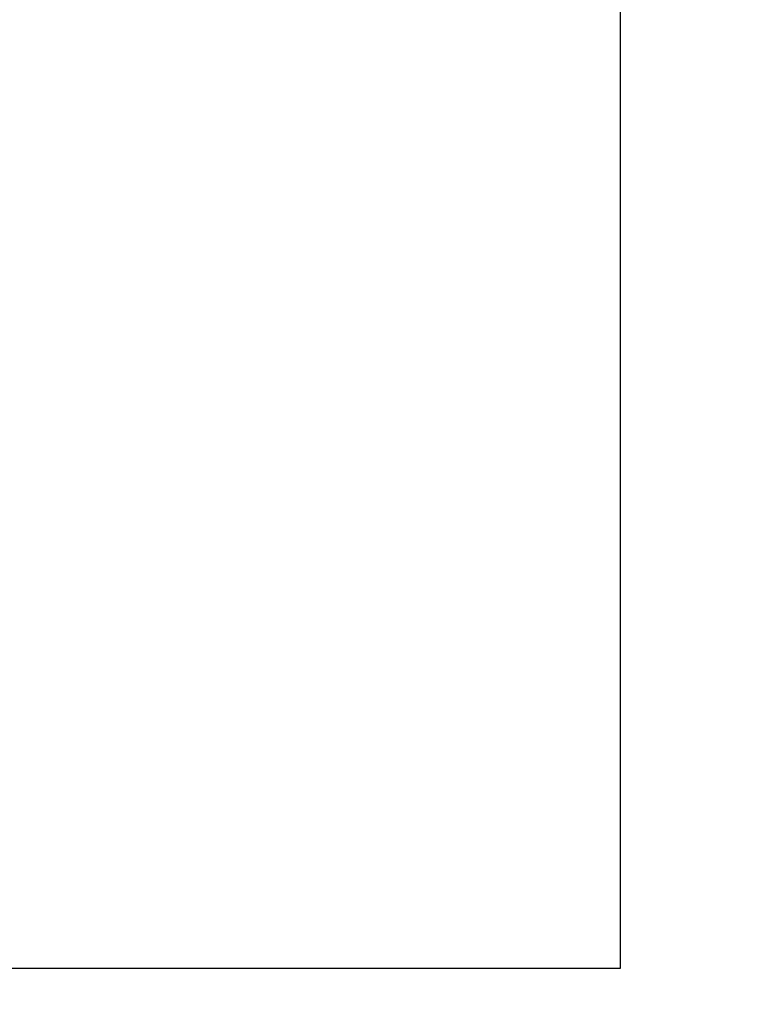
# Model space of a CAD drawing. Header units: millimetres. Extents: x 309 to 494, y 52 to 496.
# Tile 41 of 71: x 392.95 to 397.4, y 95.28 to 101.35. Entities that reach past the tile are written whole.
import ezdxf

# ---------------------------------------------------------------- set-up
doc = ezdxf.new("R2010")
doc.units = ezdxf.units.MM
doc.header["$LTSCALE"] = 47.498
doc.layers.get('0').update_dxf_attribs({"linetype": 'CONTINUOUS'})
doc.layers.add('KONSTR_EL', color=7, linetype='CONTINUOUS')

msp = doc.modelspace()

# ---------------------------------------------------------------- linework, layer by layer
at = {"color": 7, "linetype": 'CONTINUOUS'}
msp.add_arc((401.3507, 90.8055), 65, 7.069714, 172.930286, dxfattribs=at)
at = {"layer": 'KONSTR_EL', "color": 4, "linetype": 'CONTINUOUS'}
for p, q in [((396.6507, 107.1428), (396.6507, 95.5055)), ((396.6507, 95.5055), (385.0133, 95.5055))]:
    msp.add_line(p, q, dxfattribs=at)
for radius in [34, 27.2, 20.4]:
    msp.add_circle((401.3507, 90.8055), radius, dxfattribs=at)
for start, end in [(180, 90), (106.04967, 163.95033)]:
    msp.add_arc((401.3507, 90.8055), 17, start, end, dxfattribs=at)

doc.saveas('drawing.dxf')
